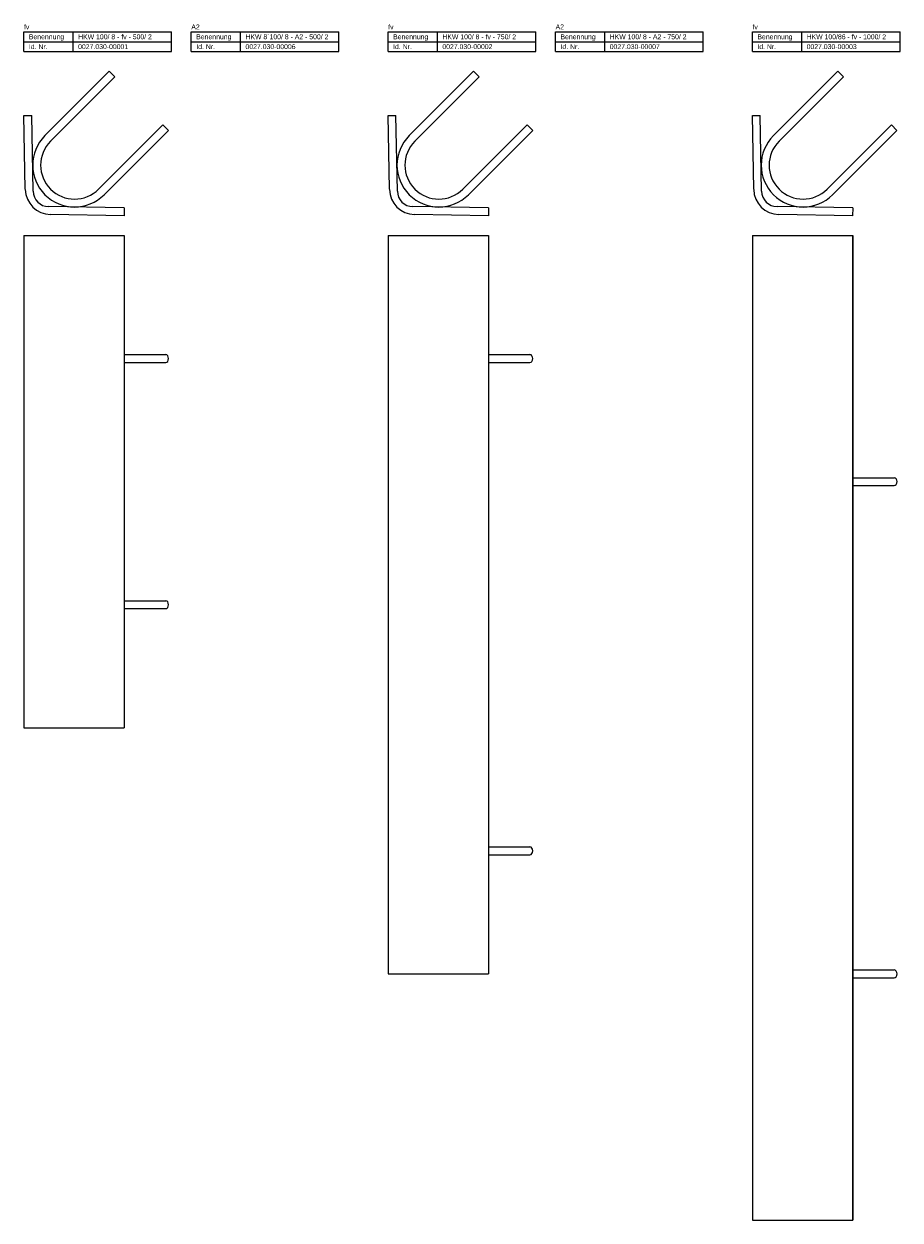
# Model space of a CAD drawing. Header units: millimetres. Extents: x 1092 to 2892, y 359 to 2574.
# Tile 2 of 3: x 1092 to 1982, y 1359 to 2574. Entities that reach past the tile are written whole.
import ezdxf

# ---------------------------------------------------------------- set-up
doc = ezdxf.new("R2010")
doc.units = ezdxf.units.MM
doc.header["$LTSCALE"] = 5
doc.layers.add('HALFEN', color=2, linetype='CONTINUOUS')
doc.styles.add('ARIAL50', font='ARIAL.TTF', dxfattribs={"height": 5})

msp = doc.modelspace()

# ---------------------------------------------------------------- linework, layer by layer
at = {"layer": 'HALFEN'}
for p, q in [((1092.3, 2566.2), (1242.3, 2566.2)), ((1092.3, 2546.2), (1092.3, 2566.2)), ((1142.3, 2546.2), (1142.3, 2566.2)), ((1242.3, 2546.2), (1242.3, 2566.2)), ((1262.3, 2566.2), (1412.3, 2566.2)), ((1262.3, 2546.2), (1262.3, 2566.2)), ((1312.3, 2546.2), (1312.3, 2566.2)), ((1412.3, 2546.2), (1412.3, 2566.2)), ((1462.3, 2566.2), (1612.3, 2566.2)), ((1462.3, 2546.2), (1462.3, 2566.2)), ((1512.3, 2546.2), (1512.3, 2566.2)), ((1612.3, 2546.2), (1612.3, 2566.2)), ((1632.3, 2566.2), (1782.3, 2566.2)), ((1632.3, 2546.2), (1632.3, 2566.2)), ((1682.3, 2546.2), (1682.3, 2566.2)), ((1782.3, 2546.2), (1782.3, 2566.2)), ((1832.3, 2566.2), (1982.3, 2566.2)), ((1832.3, 2546.2), (1832.3, 2566.2)), ((1882.3, 2546.2), (1882.3, 2566.2)), ((1982.3, 2546.2), (1982.3, 2566.2)), ((1092.3, 2556.2), (1242.3, 2556.2)), ((1262.3, 2556.2), (1412.3, 2556.2)), ((1462.3, 2556.2), (1612.3, 2556.2)), ((1632.3, 2556.2), (1782.3, 2556.2)), ((1832.3, 2556.2), (1982.3, 2556.2)), ((1092.3, 2546.2), (1242.3, 2546.2)), ((1262.3, 2546.2), (1412.3, 2546.2)), ((1462.3, 2546.2), (1612.3, 2546.2)), ((1632.3, 2546.2), (1782.3, 2546.2)), ((1832.3, 2546.2), (1982.3, 2546.2)), ((1113.6, 2460.8), (1179, 2526.2)), ((1119.3, 2455.2), (1184.7, 2520.6)), ((1179, 2526.2), (1184.7, 2520.6)), ((1483.6, 2460.8), (1549, 2526.2)), ((1489.3, 2455.2), (1554.7, 2520.6)), ((1549, 2526.2), (1554.7, 2520.6)), ((1853.6, 2460.8), (1919, 2526.2)), ((1859.3, 2455.2), (1924.7, 2520.6)), ((1919, 2526.2), (1924.7, 2520.6)), ((1092.3, 2481.1), (1100.2, 2481.3)), ((1093.6, 2406.3), (1092.3, 2481.1)), ((1101.6, 2404.5), (1100.2, 2481.3)), ((1462.3, 2481.1), (1470.2, 2481.3)), ((1463.6, 2406.3), (1462.3, 2481.1)), ((1471.6, 2404.5), (1470.2, 2481.3)), ((1832.3, 2481.1), (1840.2, 2481.3)), ((1833.6, 2406.3), (1832.3, 2481.1)), ((1841.6, 2404.5), (1840.2, 2481.3)), ((1168.1, 2406.4), (1233.5, 2471.8)), ((1233.5, 2471.8), (1239.1, 2466.1)), ((1538.1, 2406.4), (1603.5, 2471.8)), ((1603.5, 2471.8), (1609.1, 2466.1)), ((1908.1, 2406.4), (1973.5, 2471.8)), ((1973.5, 2471.8), (1979.1, 2466.1)), ((1173.7, 2400.7), (1239.1, 2466.1)), ((1543.7, 2400.7), (1609.1, 2466.1)), ((1913.7, 2400.7), (1979.1, 2466.1)), ((1194.1, 2387.4), (1117.3, 2388.8)), ((1194.1, 2387.4), (1194, 2379.4)), ((1564.1, 2387.4), (1487.3, 2388.8)), ((1564.1, 2387.4), (1564, 2379.4)), ((1934.1, 2387.4), (1857.3, 2388.8)), ((1934.1, 2387.4), (1934, 2379.4)), ((1194, 2379.4), (1119.1, 2380.7)), ((1564, 2379.4), (1489.1, 2380.7)), ((1934, 2379.4), (1859.1, 2380.7)), ((1092.3, 2359.4), (1092.3, 1859.4)), ((1092.3, 2359.4), (1194.1, 2359.4)), ((1194, 2359.4), (1194, 1859.4)), ((1194.1, 2359.4), (1194.1, 1859.4)), ((1462.3, 2359.4), (1462.3, 1609.4)), ((1462.3, 2359.4), (1564.1, 2359.4)), ((1564, 2359.4), (1564, 1609.4)), ((1564.1, 2359.4), (1564.1, 1609.4)), ((1832.3, 2359.4), (1832.3, 1359.4)), ((1832.3, 2359.4), (1934.1, 2359.4)), ((1934, 2359.4), (1934, 1359.4)), ((1934.1, 2359.4), (1934.1, 1359.4)), ((1194.1, 2238.4), (1236.3, 2238.4)), ((1564.1, 2238.4), (1606.3, 2238.4)), ((1194.1, 2230.4), (1236.3, 2230.4)), ((1564.1, 2230.4), (1606.3, 2230.4)), ((1934.1, 2113.4), (1976.3, 2113.4)), ((1934.1, 2105.4), (1976.3, 2105.4)), ((1194.1, 1988.4), (1236.3, 1988.4)), ((1194.1, 1980.4), (1236.3, 1980.4)), ((1092.3, 1859.4), (1194.1, 1859.4)), ((1564.1, 1738.4), (1606.3, 1738.4)), ((1564.1, 1730.4), (1606.3, 1730.4)), ((1462.3, 1609.4), (1564.1, 1609.4)), ((1934.1, 1613.4), (1976.3, 1613.4)), ((1934.1, 1605.4), (1976.3, 1605.4)), ((1832.3, 1359.4), (1934.1, 1359.4))]:
    msp.add_line(p, q, dxfattribs=at)
for centre, radius, start, end in [((1143.7, 2430.8), 42.5, 135, 315), ((1143.7, 2430.8), 34.5, 135, 315), ((1513.7, 2430.8), 42.5, 135, 315), ((1513.7, 2430.8), 34.5, 135, 315), ((1883.7, 2430.8), 42.5, 135, 315), ((1883.7, 2430.8), 34.5, 135, 315), ((1119.6, 2406.7), 26, 181, 269), ((1489.6, 2406.7), 26, 181, 269), ((1859.6, 2406.7), 26, 181, 269), ((1117.6, 2404.7), 16, 181, 269), ((1487.6, 2404.7), 16, 181, 269), ((1857.6, 2404.7), 16, 181, 269)]:
    msp.add_arc(centre, radius, start, end, dxfattribs=at)
for centre in [(1236.3, 2234.4), (1606.3, 2234.4), (1976.3, 2109.4), (1236.3, 1984.4), (1606.3, 1734.4), (1976.3, 1609.4)]:
    msp.add_ellipse(centre, major_axis=(0, 4), ratio=0.707107, start_param=3.141593, end_param=6.283185, dxfattribs=at)

# ---------------------------------------------------------------- texts
at = {"layer": 'HALFEN', "style": 'ARIAL50'}
for s, p in [('fv', (1092.3, 2568.7)), ('Benennung', (1097.3, 2558.7)), ('HKW 100/ 8 - fv - 500/ 2', (1147.3, 2558.7)), ('A2', (1262.3, 2568.7)), ('Benennung', (1267.3, 2558.7)), ('HKW 8´100/ 8 - A2 - 500/ 2', (1317.3, 2558.7)), ('fv', (1462.3, 2568.7)), ('Benennung', (1467.3, 2558.7)), ('HKW 100/ 8 - fv - 750/ 2', (1517.3, 2558.7)), ('A2', (1632.3, 2568.7)), ('Benennung', (1637.3, 2558.7)), ('HKW 100/ 8 - A2 - 750/ 2', (1687.3, 2558.7)), ('fv', (1832.3, 2568.7)), ('Benennung', (1837.3, 2558.7)), ('HKW 100/86 - fv - 1000/ 2', (1887.3, 2558.7)), ('Id. Nr.', (1097.3, 2548.7)), ('0027.030-00001', (1147.3, 2548.7)), ('Id. Nr.', (1267.3, 2548.7)), ('0027.030-00006', (1317.3, 2548.7)), ('Id. Nr.', (1467.3, 2548.7)), ('0027.030-00002', (1517.3, 2548.7)), ('Id. Nr.', (1637.3, 2548.7)), ('0027.030-00007', (1687.3, 2548.7)), ('Id. Nr.', (1837.3, 2548.7)), ('0027.030-00003', (1887.3, 2548.7))]:
    msp.add_text(s, height=5, dxfattribs=at).set_placement(p)

doc.saveas('drawing.dxf')
